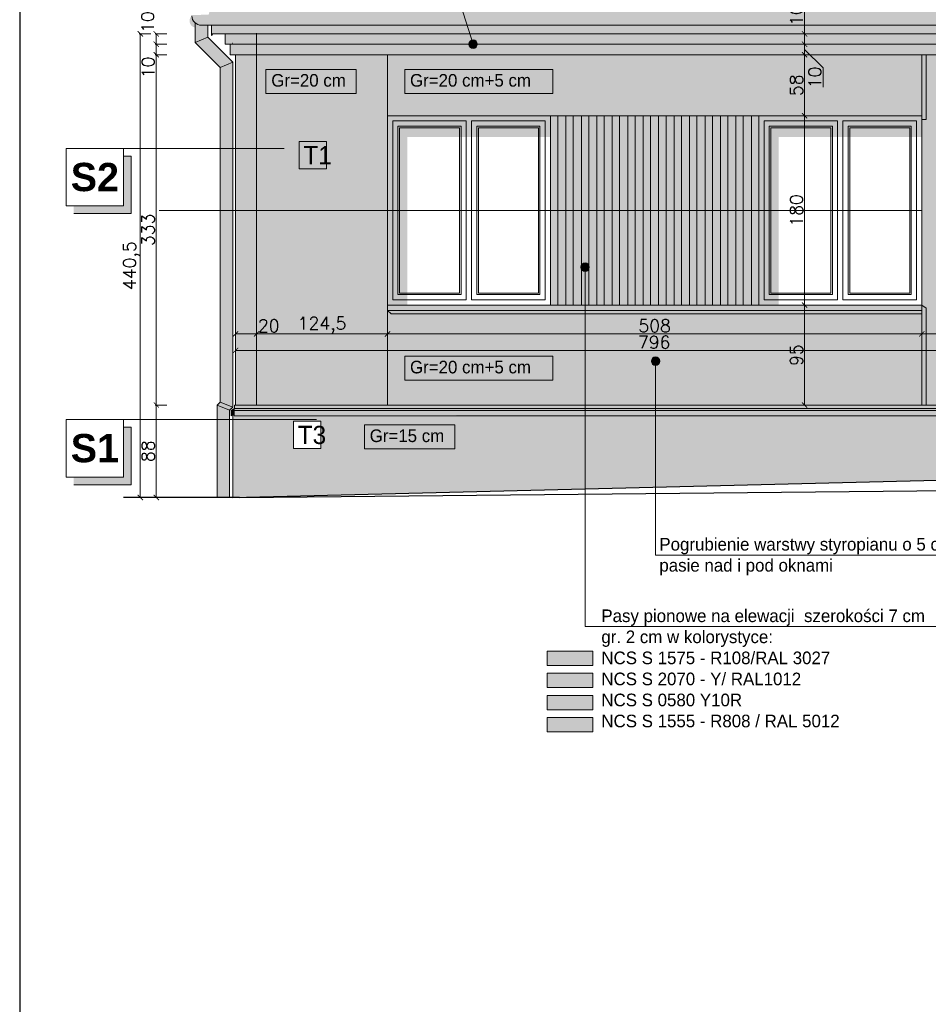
# Model space of a CAD drawing. Header units: millimetres. Extents: x -587 to 358276, y -26688 to 221215.
# Tile 20 of 256: x -587 to 276, y 8774 to 9710. Entities that reach past the tile are written whole.
import ezdxf
from ezdxf.lldxf.tags import DXFTag

# ---------------------------------------------------------------- set-up
doc = ezdxf.new("R2010")
doc.units = ezdxf.units.MM
doc.header["$MEASUREMENT"] = 0
doc.layers.add('a3', color=3, linetype='Continuous', lineweight=30, plot=False)
for name, color, linetype, lineweight in [('A_l.widokowa', 250, 'Continuous', 18), ('l. przekrojowa', 1, 'Continuous', 30), ('l.przerywana', 104, 'ICAD_ISO03W100', 5), ('l.widokowa', 140, 'Continuous', 15), ('l.wypełnien', 253, 'Continuous', 5), ('linia opisowa', 175, 'Continuous', 9), ('wymiarowanie', 176, 'Continuous', 9)]:
    doc.layers.add(name, color=color, linetype=linetype, lineweight=lineweight)
doc.styles.add('ROMANS', font='romans')
doc.styles.add('styl2', font='simplex.shx')
tags = doc.linetypes.add('ICAD_ISO03W100', pattern=[30, 12, -18]).pattern_tags.tags
tags[6:7] = [DXFTag(74, 4), DXFTag(75, 0), DXFTag(340, '0'), DXFTag(46, 1.0), DXFTag(50, 0.0), DXFTag(44, 0.0), DXFTag(45, 0.0)]
tags[4:5] = [DXFTag(74, 4), DXFTag(75, 0), DXFTag(340, '0'), DXFTag(46, 1.0), DXFTag(50, 0.0), DXFTag(44, 0.0), DXFTag(45, 0.0)]
doc.dimstyles.new('Skala 1-50', dxfattribs={"dimtxt": 12, "dimasz": 5, "dimexe": 1, "dimexo": 1, "dimgap": 1.5, "dimtad": 1, "dimdec": 1, "dimrnd": 0.5, "dimtxsty": 'styl2', "dimblk": 'ARCHTICK', "dimcen": 5, "dimadec": 0, "dimazin": 0, "dimtfac": 1, "dimtdec": 1, "dimtmove": 1, "dimatfit": 3, "dimldrblk": 'ARCHTICK', "dimfxl": 5, "dimfxlon": 1, "dimlwd": -1, "dimlwe": -1, "dimarcsym": 0})

# ---------------------------------------------------------------- blocks, each defined once
blk = doc.blocks.new('_ArchTick')
at = {"color": 0, "linetype": 'ByBlock', "const_width": 0.15}
blk.add_lwpolyline([(-0.5, -0.5), (0.5, 0.5)], dxfattribs=at)
blk = doc.blocks.new('*D4575')
at = {"layer": 'Defpoints', "color": 0}
for p in [(-382.21, 9424.52), (-362.21, 9424.52), (-362.21, 9410.77)]:
    blk.add_point(p, dxfattribs=at)
at = {"layer": 'wymiarowanie', "color": 0}
for p, q in [((-382.21, 9415.77), (-382.21, 9409.77)), ((-362.21, 9415.77), (-362.21, 9409.77)), ((-382.21, 9410.77), (-362.21, 9410.77))]:
    blk.add_line(p, q, dxfattribs=at)
at = {"layer": 'wymiarowanie', "color": 0, "xscale": 5, "yscale": 5, "zscale": 5, "rotation": 180}
blk.add_blockref('_ArchTick', (-382.21, 9410.77), dxfattribs=at)
at = {"layer": 'wymiarowanie', "color": 0, "xscale": 5, "yscale": 5, "zscale": 5}
blk.add_blockref('_ArchTick', (-362.21, 9410.77), dxfattribs=at)
at = {"layer": 'wymiarowanie', "color": 0, "insert": (-350.65, 9418.58), "char_height": 12, "attachment_point": 5, "style": 'styl2'}
blk.add_mtext('20', dxfattribs=at)
blk = doc.blocks.new('*D4576')
at = {"layer": 'Defpoints', "color": 0}
for p in [(-362.21, 9424.52), (-237.75, 9420.18), (-237.75, 9410.77)]:
    blk.add_point(p, dxfattribs=at)
at = {"layer": 'wymiarowanie', "color": 0}
for p, q in [((-362.21, 9415.77), (-362.21, 9409.77)), ((-237.75, 9415.77), (-237.75, 9409.77)), ((-362.21, 9410.77), (-237.75, 9410.77))]:
    blk.add_line(p, q, dxfattribs=at)
at = {"layer": 'wymiarowanie', "color": 0, "xscale": 5, "yscale": 5, "zscale": 5, "rotation": 180}
blk.add_blockref('_ArchTick', (-362.21, 9410.77), dxfattribs=at)
at = {"layer": 'wymiarowanie', "color": 0, "xscale": 5, "yscale": 5, "zscale": 5}
blk.add_blockref('_ArchTick', (-237.75, 9410.77), dxfattribs=at)
at = {"layer": 'wymiarowanie', "color": 0, "insert": (-299.98, 9419.13), "char_height": 12, "attachment_point": 5, "style": 'styl2'}
blk.add_mtext('124,5', dxfattribs=at)
blk = doc.blocks.new('*D4577')
at = {"layer": 'Defpoints', "color": 0}
for p in [(-237.75, 9420.18), (270.25, 9424.43), (270.25, 9410.77)]:
    blk.add_point(p, dxfattribs=at)
at = {"layer": 'wymiarowanie', "color": 0}
for p, q in [((-237.75, 9415.77), (-237.75, 9409.77)), ((270.25, 9415.77), (270.25, 9409.77)), ((-237.75, 9410.77), (270.25, 9410.77))]:
    blk.add_line(p, q, dxfattribs=at)
at = {"layer": 'wymiarowanie', "color": 0, "xscale": 5, "yscale": 5, "zscale": 5, "rotation": 180}
blk.add_blockref('_ArchTick', (-237.75, 9410.77), dxfattribs=at)
at = {"layer": 'wymiarowanie', "color": 0, "xscale": 5, "yscale": 5, "zscale": 5}
blk.add_blockref('_ArchTick', (270.25, 9410.77), dxfattribs=at)
at = {"layer": 'wymiarowanie', "color": 0, "insert": (16.25, 9418.58), "char_height": 12, "attachment_point": 5, "style": 'styl2'}
blk.add_mtext('508', dxfattribs=at)
blk = doc.blocks.new('*D4578')
at = {"layer": 'Defpoints', "color": 0}
for p in [(393.86, 9426.63), (270.25, 9424.43), (393.86, 9410.77)]:
    blk.add_point(p, dxfattribs=at)
at = {"layer": 'wymiarowanie', "color": 0}
for p, q in [((270.25, 9415.77), (270.25, 9409.77)), ((393.86, 9415.77), (393.86, 9409.77)), ((270.25, 9410.77), (393.86, 9410.77))]:
    blk.add_line(p, q, dxfattribs=at)
at = {"layer": 'wymiarowanie', "color": 0, "xscale": 5, "yscale": 5, "zscale": 5, "rotation": 180}
blk.add_blockref('_ArchTick', (270.25, 9410.77), dxfattribs=at)
at = {"layer": 'wymiarowanie', "color": 0, "xscale": 5, "yscale": 5, "zscale": 5}
blk.add_blockref('_ArchTick', (393.86, 9410.77), dxfattribs=at)
at = {"layer": 'wymiarowanie', "color": 0, "insert": (332.06, 9419.13), "char_height": 12, "attachment_point": 5, "style": 'styl2'}
blk.add_mtext('123,5', dxfattribs=at)
blk = doc.blocks.new('*D4590')
at = {"layer": 'Defpoints', "color": 0}
for p in [(170.61, 9676.21), (158.84, 9618.21), (170.61, 9618.21)]:
    blk.add_point(p, dxfattribs=at)
at = {"layer": 'wymiarowanie', "color": 0}
for p, q in [((168.84, 9676.21), (157.84, 9676.21)), ((158.84, 9676.21), (158.84, 9618.21)), ((168.84, 9618.21), (157.84, 9618.21))]:
    blk.add_line(p, q, dxfattribs=at)
at = {"layer": 'wymiarowanie', "color": 0, "xscale": 5, "yscale": 5, "zscale": 5}
for p, rotation in [((158.84, 9676.21), 90), ((158.84, 9618.21), 270)]:
    blk.add_blockref('_ArchTick', p, dxfattribs=dict(at, rotation=rotation))
at = {"layer": 'wymiarowanie', "color": 0, "insert": (151.04, 9647.21), "char_height": 12, "attachment_point": 5, "rotation": 90, "style": 'styl2'}
blk.add_mtext('58', dxfattribs=at)
blk = doc.blocks.new('*D4591')
at = {"layer": 'Defpoints', "color": 0}
for p in [(170.61, 9618.21), (158.84, 9438.21), (175.08, 9438.21)]:
    blk.add_point(p, dxfattribs=at)
at = {"layer": 'wymiarowanie', "color": 0}
for p, q in [((168.84, 9618.21), (157.84, 9618.21)), ((158.84, 9618.21), (158.84, 9438.21)), ((168.84, 9438.21), (157.84, 9438.21))]:
    blk.add_line(p, q, dxfattribs=at)
at = {"layer": 'wymiarowanie', "color": 0, "xscale": 5, "yscale": 5, "zscale": 5}
for p, rotation in [((158.84, 9618.21), 90), ((158.84, 9438.21), 270)]:
    blk.add_blockref('_ArchTick', p, dxfattribs=dict(at, rotation=rotation))
at = {"layer": 'wymiarowanie', "color": 0, "insert": (151.04, 9528.21), "char_height": 12, "attachment_point": 5, "rotation": 90, "style": 'styl2'}
blk.add_mtext('180', dxfattribs=at)
blk = doc.blocks.new('*D4592')
at = {"layer": 'Defpoints', "color": 0}
for p in [(175.08, 9438.21), (158.84, 9343.21), (169.19, 9343.21)]:
    blk.add_point(p, dxfattribs=at)
at = {"layer": 'wymiarowanie', "color": 0}
for p, q in [((168.84, 9438.21), (157.84, 9438.21)), ((158.84, 9438.21), (158.84, 9343.21)), ((168.19, 9343.21), (157.84, 9343.21))]:
    blk.add_line(p, q, dxfattribs=at)
at = {"layer": 'wymiarowanie', "color": 0, "xscale": 5, "yscale": 5, "zscale": 5}
for p, rotation in [((158.84, 9438.21), 90), ((158.84, 9343.21), 270)]:
    blk.add_blockref('_ArchTick', p, dxfattribs=dict(at, rotation=rotation))
at = {"layer": 'wymiarowanie', "color": 0, "insert": (151.04, 9390.71), "char_height": 12, "attachment_point": 5, "rotation": 90, "style": 'styl2'}
blk.add_mtext('95', dxfattribs=at)
blk = doc.blocks.new('*D4600')
at = {"layer": 'Defpoints', "color": 0}
for p in [(133.11, 9696.06), (133.11, 9686.21), (158.84, 9686.21)]:
    blk.add_point(p, dxfattribs=at)
at = {"layer": 'wymiarowanie', "color": 0}
for p, q in [((158.84, 9696.06), (158.84, 9723.28)), ((148.84, 9696.06), (159.84, 9696.06)), ((158.84, 9696.06), (158.84, 9686.21)), ((148.84, 9686.21), (159.84, 9686.21))]:
    blk.add_line(p, q, dxfattribs=at)
at = {"layer": 'wymiarowanie', "color": 0, "xscale": 5, "yscale": 5, "zscale": 5}
for p, rotation in [((158.84, 9696.06), 90), ((158.84, 9686.21), 270)]:
    blk.add_blockref('_ArchTick', p, dxfattribs=dict(at, rotation=rotation))
at = {"layer": 'wymiarowanie', "color": 0, "insert": (151.04, 9713.98), "char_height": 12, "attachment_point": 5, "rotation": 90, "style": 'styl2'}
blk.add_mtext('10', dxfattribs=at)
blk = doc.blocks.new('*D4601')
at = {"layer": 'Defpoints', "color": 0}
for p in [(133.11, 9686.21), (131.47, 9676.21), (158.84, 9676.21)]:
    blk.add_point(p, dxfattribs=at)
at = {"layer": 'wymiarowanie', "color": 0}
for p, q in [((148.84, 9686.21), (159.84, 9686.21)), ((158.84, 9686.21), (158.84, 9676.21)), ((176.34, 9663.88), (158.84, 9681.21)), ((148.84, 9676.21), (159.84, 9676.21)), ((176.34, 9645.27), (176.34, 9663.88))]:
    blk.add_line(p, q, dxfattribs=at)
at = {"layer": 'wymiarowanie', "color": 0, "xscale": 5, "yscale": 5, "zscale": 5}
for p, rotation in [((158.84, 9686.21), 90), ((158.84, 9676.21), 270)]:
    blk.add_blockref('_ArchTick', p, dxfattribs=dict(at, rotation=rotation))
at = {"layer": 'wymiarowanie', "color": 0, "insert": (168.54, 9654.58), "char_height": 12, "attachment_point": 5, "rotation": 90, "style": 'styl2'}
blk.add_mtext('10', dxfattribs=at)
blk = doc.blocks.new('*D4602')
at = {"layer": 'Defpoints', "color": 0}
for p in [(-414.07, 9343.21), (-457.58, 9255.34), (-416.68, 9255.34)]:
    blk.add_point(p, dxfattribs=at)
at = {"layer": 'wymiarowanie', "color": 0}
for p, q in [((-447.58, 9343.21), (-458.58, 9343.21)), ((-457.58, 9343.21), (-457.58, 9255.34)), ((-447.58, 9255.34), (-458.58, 9255.34))]:
    blk.add_line(p, q, dxfattribs=at)
at = {"layer": 'wymiarowanie', "color": 0, "xscale": 5, "yscale": 5, "zscale": 5}
for p, rotation in [((-457.58, 9343.21), 90), ((-457.58, 9255.34), 270)]:
    blk.add_blockref('_ArchTick', p, dxfattribs=dict(at, rotation=rotation))
at = {"layer": 'wymiarowanie', "color": 0, "insert": (-465.38, 9299.28), "char_height": 12, "attachment_point": 5, "rotation": 90, "style": 'styl2'}
blk.add_mtext('88', dxfattribs=at)
blk = doc.blocks.new('*D4603')
at = {"layer": 'Defpoints', "color": 0}
for p in [(-457.58, 9676.21), (-419.07, 9676.21), (-447.58, 9343.21)]:
    blk.add_point(p, dxfattribs=at)
at = {"layer": 'wymiarowanie', "color": 0}
for p, q in [((-447.58, 9676.21), (-458.58, 9676.21)), ((-457.58, 9343.21), (-457.58, 9676.21)), ((-448.58, 9343.21), (-458.58, 9343.21))]:
    blk.add_line(p, q, dxfattribs=at)
at = {"layer": 'wymiarowanie', "color": 0, "xscale": 5, "yscale": 5, "zscale": 5}
for p, rotation in [((-457.58, 9676.21), 90), ((-457.58, 9343.21), 270)]:
    blk.add_blockref('_ArchTick', p, dxfattribs=dict(at, rotation=rotation))
at = {"layer": 'wymiarowanie', "color": 0, "insert": (-465.38, 9509.71), "char_height": 12, "attachment_point": 5, "rotation": 90, "style": 'styl2'}
blk.add_mtext('333', dxfattribs=at)
blk = doc.blocks.new('*D4604')
at = {"layer": 'Defpoints', "color": 0}
for p in [(-457.58, 9686.21), (-424.07, 9686.21), (-419.07, 9676.21)]:
    blk.add_point(p, dxfattribs=at)
at = {"layer": 'wymiarowanie', "color": 0}
for p, q in [((-447.58, 9686.21), (-458.58, 9686.21)), ((-457.58, 9676.21), (-457.58, 9686.21)), ((-447.58, 9676.21), (-458.58, 9676.21))]:
    blk.add_line(p, q, dxfattribs=at)
at = {"layer": 'wymiarowanie', "color": 0, "xscale": 5, "yscale": 5, "zscale": 5}
for p, rotation in [((-457.58, 9686.21), 90), ((-457.58, 9676.21), 270)]:
    blk.add_blockref('_ArchTick', p, dxfattribs=dict(at, rotation=rotation))
at = {"layer": 'wymiarowanie', "color": 0, "insert": (-465.38, 9664.2), "char_height": 12, "attachment_point": 5, "rotation": 90, "style": 'styl2'}
blk.add_mtext('10', dxfattribs=at)
blk = doc.blocks.new('*D4605')
at = {"layer": 'Defpoints', "color": 0}
for p in [(-457.58, 9696.06), (-424.07, 9696.06), (-424.07, 9686.21)]:
    blk.add_point(p, dxfattribs=at)
at = {"layer": 'wymiarowanie', "color": 0}
for p, q in [((-447.58, 9696.06), (-458.58, 9696.06)), ((-457.58, 9686.21), (-457.58, 9696.06)), ((-447.58, 9686.21), (-458.58, 9686.21))]:
    blk.add_line(p, q, dxfattribs=at)
at = {"layer": 'wymiarowanie', "color": 0, "xscale": 5, "yscale": 5, "zscale": 5}
for p, rotation in [((-457.58, 9696.06), 90), ((-457.58, 9686.21), 270)]:
    blk.add_blockref('_ArchTick', p, dxfattribs=dict(at, rotation=rotation))
at = {"layer": 'wymiarowanie', "color": 0, "insert": (-465.77, 9707.28), "char_height": 12, "attachment_point": 5, "rotation": 90, "style": 'styl2'}
blk.add_mtext('10', dxfattribs=at)
blk = doc.blocks.new('*D4606')
at = {"layer": 'Defpoints', "color": 0}
for p in [(-447.58, 9696.06), (-472.77, 9255.34), (-447.58, 9255.34)]:
    blk.add_point(p, dxfattribs=at)
at = {"layer": 'wymiarowanie', "color": 0}
for p, q in [((-462.77, 9696.06), (-473.77, 9696.06)), ((-472.77, 9696.06), (-472.77, 9255.34)), ((-462.77, 9255.34), (-473.77, 9255.34))]:
    blk.add_line(p, q, dxfattribs=at)
at = {"layer": 'wymiarowanie', "color": 0, "xscale": 5, "yscale": 5, "zscale": 5}
for p, rotation in [((-472.77, 9696.06), 90), ((-472.77, 9255.34), 270)]:
    blk.add_blockref('_ArchTick', p, dxfattribs=dict(at, rotation=rotation))
at = {"layer": 'wymiarowanie', "color": 0, "insert": (-481.13, 9475.7), "char_height": 12, "attachment_point": 5, "rotation": 90, "style": 'styl2'}
blk.add_mtext('440,5', dxfattribs=at)
blk = doc.blocks.new('*D4607')
at = {"layer": 'Defpoints', "color": 0}
for p in [(413.86, 9427.56), (-382.21, 9420.65), (413.86, 9395.13)]:
    blk.add_point(p, dxfattribs=at)
at = {"layer": 'wymiarowanie', "color": 0}
for p, q in [((-382.21, 9405.13), (-382.21, 9394.13)), ((413.86, 9405.13), (413.86, 9394.13)), ((-382.21, 9395.13), (413.86, 9395.13))]:
    blk.add_line(p, q, dxfattribs=at)
at = {"layer": 'wymiarowanie', "color": 0, "xscale": 5, "yscale": 5, "zscale": 5, "rotation": 180}
blk.add_blockref('_ArchTick', (-382.21, 9395.13), dxfattribs=at)
at = {"layer": 'wymiarowanie', "color": 0, "xscale": 5, "yscale": 5, "zscale": 5}
blk.add_blockref('_ArchTick', (413.86, 9395.13), dxfattribs=at)
at = {"layer": 'wymiarowanie', "color": 0, "insert": (15.83, 9402.93), "char_height": 12, "attachment_point": 5, "style": 'styl2'}
blk.add_mtext('796', dxfattribs=at)

msp = doc.modelspace()

# ---------------------------------------------------------------- hatches: boundary and pattern name
at = {"layer": 'l.wypełnien'}
h = msp.add_hatch(color=252, dxfattribs=at)
h.paths.add_polyline_path([(190.96, 10059.45), (-267.79, 9784.44), (-404.58, 9719.6), (-405.55, 9719.6), (-406.47, 9719.18), (-407.78, 9714.26), (-422.81, 9713.98), (-423.69, 9713.24, 1.091168), (-414.69, 9704.24), (-405.21, 9704.24), (-405.21, 9696.06), (2675.93, 9696.06), (2676.59, 9704.24), (2685.42, 9704.24, 0.439902), (2694.17, 9713.79), (2693.67, 9713.99), (2679.02, 9713.98), (2677.19, 9719.18), (2675.3, 9719.6), (2538.51, 9784.44), (2079.77, 10059.45)])
h.paths.add_polyline_path([(993.62, 9874.89), (1253.76, 9874.89), (1253.76, 9781.72), (993.62, 9781.72)], flags=16)
h.paths.add_polyline_path([(330.68, 9874.89), (490.91, 9874.89), (490.91, 9781.72), (330.68, 9781.72)], flags=16)
h.paths.add_polyline_path([(1770.02, 9874.89), (1929.4, 9874.89), (1929.4, 9781.72), (1770.02, 9781.72)], flags=16)
h = msp.add_hatch(color=252, dxfattribs=at)
h.paths.add_polyline_path([(-396.93, 9346.07), (-384.93, 9341.1), (-384.93, 9587.07), (-396.93, 9587.07)])
h.paths.add_polyline_path([(-396.93, 9664.04), (-384.93, 9669.01), (-408.69, 9692.78), (-420.69, 9687.81)])
h.paths.add_polyline_path([(-384.93, 9587.07), (-384.93, 9669.01), (-396.93, 9664.04), (-396.93, 9587.07)])
h.paths.add_polyline_path([(-387.82, 9255.21), (-387.82, 9329.34), (-399.82, 9329.34), (-399.82, 9255.21)])
h.paths.add_polyline_path([(-420.69, 9687.81), (-408.69, 9692.78), (-408.69, 9704.24), (-414.69, 9704.24, -0.184483), (-420.69, 9706.53)])
h.paths.add_polyline_path([(-387.82, 9329.34), (-387.82, 9338.21), (-399.82, 9343.18), (-399.82, 9329.34)])
h.paths.add_polyline_path([(-387.82, 9338.21), (-384.93, 9341.1), (-396.93, 9346.07), (-399.82, 9343.18)])
h = msp.add_hatch(color=254, dxfattribs=at)
h.paths.add_polyline_path([(-362.21, 9676.21), (-237.75, 9676.21), (270.25, 9676.21), (274.28, 9676.21), (356.86, 9676.21), (356.86, 9686.21), (-362.21, 9686.21)])
h.paths.add_polyline_path([(-362.21, 9686.21), (356.86, 9686.21), (356.86, 9696.06), (-362.21, 9696.06)])
h.paths.add_polyline_path([(-392.21, 9686.21), (-387.21, 9686.21), (-362.21, 9686.21), (-362.21, 9696.06), (-392.21, 9696.06)])
h.paths.add_polyline_path([(-387.21, 9676.21), (-382.21, 9676.21), (-382.21, 9676.21), (-362.21, 9676.21), (-362.21, 9686.21), (-387.21, 9686.21)])
at = {"layer": 'l.wypełnien', "true_color": 0xfffff5}
h = msp.add_hatch(color=7, dxfattribs=at)
h.paths.add_polyline_path([(270.25, 9343.21), (270.25, 9429.78), (-234.14, 9429.78), (-237.75, 9433.21), (-237.75, 9343.21)])
h.paths.add_polyline_path([(-237.75, 9618.21), (-82.81, 9618.21), (115.31, 9618.21), (270.25, 9618.21), (270.25, 9676.21), (-237.75, 9676.21)])
h.paths.add_polyline_path([(274.28, 9614.72), (270.25, 9614.72), (270.25, 9438.21), (274.28, 9435.29), (274.28, 9343.21), (356.86, 9343.21), (356.86, 9676.21), (274.28, 9676.21)])
h.paths.add_polyline_path([(-362.21, 9343.21), (-237.75, 9343.21), (-237.75, 9528.21), (-362.21, 9528.21)])
h.paths.add_polyline_path([(-237.75, 9528.21), (-237.75, 9676.21), (-362.21, 9676.21), (-362.21, 9528.21)])
h.paths.add_polyline_path([(393.86, 9343.21), (393.86, 9676.21), (368.86, 9676.21), (368.86, 9343.21)])
h.paths.add_polyline_path([(413.86, 9343.21), (413.86, 9676.21), (393.86, 9676.21), (393.86, 9343.21)])
h.paths.add_polyline_path([(-382.21, 9343.21), (-362.21, 9343.21), (-362.21, 9528.21), (-382.21, 9528.21)])
h.paths.add_polyline_path([(-362.21, 9587.07), (-362.21, 9676.21), (-382.21, 9676.21), (-382.21, 9587.07)])
h.paths.add_polyline_path([(-382.21, 9528.21), (-362.21, 9528.21), (-362.21, 9587.07), (-382.21, 9587.07)])
at = {"layer": 'l.wypełnien', "true_color": 0x303030}
for points in [[(274.28, 9614.72), (270.25, 9614.72), (270.25, 9676.21), (274.28, 9676.21)], [(-237.75, 9438.21), (-218.72, 9438.21), (-218.72, 9597.9), (-82.81, 9597.9), (-82.81, 9618.21), (-237.75, 9618.21)], [(115.31, 9438.21), (134.34, 9438.21), (134.34, 9597.9), (270.25, 9597.9), (270.25, 9618.21), (115.31, 9618.21)], [(270.25, 9438.21), (274.28, 9435.29), (274.28, 9343.21), (270.25, 9343.21)], [(270.25, 9429.78), (-234.14, 9429.78), (-237.75, 9433.21), (270.25, 9433.21)]]:
    msp.add_hatch(color=250, dxfattribs=at).paths.add_polyline_path(points)
at = {"layer": 'l.wypełnien'}
for points in [[(-237.75, 9438.21), (270.25, 9438.21), (270.25, 9433.21), (-237.75, 9433.21)], [(-383.19, 9343.21), (-383.19, 9339.9), (356.86, 9339.9), (356.86, 9343.21), (274.28, 9343.21), (270.25, 9343.21), (-237.75, 9343.21), (-362.21, 9343.21), (-382.21, 9343.21)]]:
    msp.add_hatch(color=252, dxfattribs=at).paths.add_polyline_path(points)
h = msp.add_hatch(color=252, dxfattribs=at)
edge = h.paths.add_edge_path()
edge.add_line((-383.38, 9333.05), (356.86, 9333.05))
edge.add_line((356.86, 9333.05), (356.86, 9273.65))
edge.add_line((356.85, 9273.65), (-378.37, 9255.5))
edge.add_line((-378.37, 9255.5), (-384.82, 9255.34))
edge.add_line((-384.82, 9255.34), (-384.82, 9329.34))
edge.add_line((-384.82, 9329.34), (-384.82, 9333.05))
edge = h.paths.add_edge_path()
edge.add_line((-237.75, 9343.21), (270.25, 9343.21))
edge.add_line((270.25, 9339.9), (-237.75, 9339.9))
h.paths.add_polyline_path([(-386.4, 9338.05), (356.86, 9338.05), (356.86, 9333.05), (-386.4, 9333.8)])
h.paths.add_polyline_path([(-383.19, 9343.21), (-383.19, 9339.9), (356.86, 9339.9), (356.86, 9343.21), (274.28, 9343.21), (270.25, 9343.21), (-237.75, 9343.21), (-362.21, 9343.21), (-382.21, 9343.21)])
h.paths.add_polyline_path([(-386.4, 9338.05), (-383.19, 9339.9), (356.86, 9339.9), (356.86, 9338.05)])
h.paths.add_polyline_path([(-327.6, 9327.99), (-327.6, 9300.77), (-296.26, 9300.77), (-296.26, 9327.99)], flags=9)
h.paths.add_polyline_path([(-327.12, 9301.91), (-327.12, 9327.83), (-301.2, 9327.83), (-301.2, 9301.91)], flags=16)
h = msp.add_hatch(color=252, dxfattribs=at)
h.paths.add_polyline_path([(-386.4, 9338.05), (-383.19, 9338.05), (-383.19, 9333.05), (-384.82, 9333.05), (-386.4, 9333.05)])
h.paths.add_polyline_path([(-386.4, 9338.05), (-383.19, 9339.9), (-383.19, 9338.05)])
h = msp.add_hatch(dxfattribs=at)
h.set_pattern_fill('CONC', scale=17, style=0)
h.set_pattern_definition([(0, (168.498, -2289.993), (0, 17), [0, -17]), (0, (168.668, -2295.943), (0, 17), [0, -17]), (0, (169.178, -2286.763), (0, 17), [0, -17]), (338.1986, (160.3377, -2292.033), (51.0000046, -16.9999985), [1.83095, -89.716854]), (216.8699, (162.0377, -2292.713), (50.9999986, 34.0000021), [0.85, -84.15]), (130.6013, (161.3577, -2293.223), (85.00000716, -101.9999833), [1.567315, -155.164933]), (206.5651, (155.748, -2295.263), (-16.9999857, -17.0000223), [0.380137, -37.63302]), (326.3099, (155.4077, -2295.433), (33.9999925, -17.0000227), [0.612952, -60.681432]), (108.4349, (155.9177, -2295.773), (-16.9999729, 34.0000074), [0.53759, -53.221135]), (225, (166.628, -2296.963), (-4e-15, -17.000005), [0.721242, -23.32038]), (0, (166.118, -2297.473), (17, 17), [1.02, -15.98]), (135, (167.138, -2297.473), (-17.000005, 2e-15), [0.721242, -23.32038]), (251.5651, (164.5877, -2286.083), (16.9999729, 34.0000074), [0.53759, -53.221135]), (0, (164.418, -2286.593), (17, 17), [0.85, -16.15]), (143.1301, (165.2677, -2286.593), (-50.9999986, 34.0000021), [0.85, -84.15]), (213.6901, (155.5777, -2285.913), (33.9999925, 17.0000227), [0.612952, -60.681432]), (341.5651, (155.0677, -2286.253), (-34.0000074, 16.9999729), [1.075182, -52.683544]), (126.8699, (156.0877, -2286.593), (34.0000021, -50.9999986), [0.85, -84.15]), (0, (160.508, -2286.593), (0, 17), [0, -17]), (0, (155.918, -2291.013), (0, 17), [0, -17]), (0, (160.678, -2297.303), (0, 17), [0, -17]), (0, (165.268, -2292.033), (0, 17), [0, -17]), (0, (160.338, -2289.143), (0, 17), [0, -17]), (0, (156.598, -2288.633), (0, 17), [0, -17]), (0, (158.128, -2289.653), (0, 17), [0, -17]), (0, (157.448, -2293.733), (0, 17), [0, -17]), (0, (153.368, -2293.053), (0, 17), [0, -17]), (0, (153.538, -2289.143), (0, 17), [0, -17]), (0, (153.028, -2285.403), (0, 17), [0, -17]), (0, (158.298, -2284.723), (0, 17), [0, -17]), (0, (162.038, -2284.043), (0, 17), [0, -17]), (0, (167.988, -2284.723), (0, 17), [0, -17]), (0, (163.908, -2289.993), (0, 17), [0, -17]), (0, (162.208, -2286.933), (0, 17), [0, -17]), (0, (163.568, -2295.093), (0, 17), [0, -17]), (0, (158.468, -2295.943), (0, 17), [0, -17]), (0, (163.568, -2299.683), (0, 17), [0, -17]), (0, (157.958, -2298.663), (0, 17), [0, -17]), (0, (152.518, -2299.173), (0, 17), [0, -17]), (0, (154.558, -2300.023), (0, 17), [0, -17]), (0, (154.728, -2297.643), (0, 17), [0, -17]), (0, (166.118, -2300.363), (0, 17), [0, -17]), (0, (168.158, -2293.393), (0, 17), [0, -17]), (0, (167.308, -2288.293), (0, 17), [0, -17]), (0, (159.488, -2300.533), (0, 17), [0, -17])])
edge = h.paths.add_edge_path()
edge.add_line((-383.38, 9333.05), (356.86, 9333.05))
edge.add_line((356.86, 9333.05), (356.86, 9273.65))
edge.add_line((356.85, 9273.65), (-378.37, 9255.5))
edge.add_line((-378.37, 9255.5), (-384.82, 9255.34))
edge.add_line((-384.82, 9255.34), (-384.82, 9329.34))
edge.add_line((-384.82, 9329.34), (-384.82, 9333.05))
h.paths.add_polyline_path([(416.47, 9275.12), (416.47, 9333.05), (368.86, 9333.05), (368.86, 9273.95)])
h.paths.add_polyline_path([(-327.6, 9327.99), (-327.6, 9300.77), (-296.26, 9300.77), (-296.26, 9327.99)], flags=9)
h.paths.add_polyline_path([(-327.12, 9327.83), (-327.12, 9301.91), (-301.2, 9301.91), (-301.2, 9327.83)], flags=16)
at = {"layer": 'linia opisowa'}
for points in [[(-481.38, 9579.79), (-488.66, 9579.79), (-488.66, 9532.45), (-536, 9532.45), (-536, 9525.17), (-481.38, 9525.17)], [(-481.38, 9322.06), (-488.66, 9322.06), (-488.66, 9274.72), (-536, 9274.72), (-536, 9267.43), (-481.38, 9267.43)]]:
    msp.add_hatch(color=256, dxfattribs=at).paths.add_polyline_path(points)
at = {"layer": 'wymiarowanie', "ltscale": 0.3}
for points in [[(-160.46, 9686.21, -1), (-152.38, 9686.21, -1)], [(-53.95, 9474.25, -1), (-45.87, 9474.25, -1)], [(13.12, 9384.84, -1), (21.2, 9384.84, -1)]]:
    msp.add_hatch(color=256, dxfattribs=at).paths.add_polyline_path(points)
at = {"layer": 'wymiarowanie'}
msp.add_hatch(color=252, dxfattribs=at).paths.add_polyline_path([(-82.81, 9618.21), (115.31, 9618.21), (115.31, 9438.21), (-82.81, 9438.21)])
at = {"layer": 'wymiarowanie', "true_color": 0xf0300e}
h = msp.add_hatch(color=20, dxfattribs=at)
h.paths.add_polyline_path([(-82.81, 9618.21), (-75.81, 9618.21), (-75.81, 9438.21), (-82.81, 9438.21)])
h.paths.add_polyline_path([(78.89, 9618.21), (85.89, 9618.21), (85.89, 9438.21), (78.89, 9438.21)])
h.paths.add_polyline_path([(34.79, 9618.21), (41.79, 9618.21), (41.79, 9438.21), (34.79, 9438.21)])
at = {"layer": 'wymiarowanie', "true_color": 0x119cf2}
h = msp.add_hatch(color=150, dxfattribs=at)
h.paths.add_polyline_path([(-68.11, 9618.21), (-61.11, 9618.21), (-61.11, 9438.21), (-68.11, 9438.21)])
h.paths.add_polyline_path([(93.59, 9618.21), (100.59, 9618.21), (100.59, 9438.21), (93.59, 9438.21)])
h.paths.add_polyline_path([(20.09, 9618.21), (27.09, 9618.21), (27.09, 9438.21), (20.09, 9438.21)])
at = {"layer": 'wymiarowanie', "true_color": 0xfccd20}
h = msp.add_hatch(color=40, dxfattribs=at)
h.paths.add_polyline_path([(-53.41, 9618.21), (-46.41, 9618.21), (-46.41, 9438.21), (-53.41, 9438.21)])
h.paths.add_polyline_path([(64.19, 9618.21), (71.19, 9618.21), (71.19, 9438.21), (64.19, 9438.21)])
h.paths.add_polyline_path([(5.39, 9618.21), (12.39, 9618.21), (12.39, 9438.21), (5.39, 9438.21)])
at = {"layer": 'wymiarowanie', "true_color": 0xbde471}
for points in [[(-38.71, 9618.21), (-31.71, 9618.21), (-31.71, 9438.21), (-38.71, 9438.21)], [(-85.9, 9088.3), (-42.38, 9088.3), (-42.38, 9074.62), (-85.9, 9074.62)]]:
    msp.add_hatch(color=63, dxfattribs=at).paths.add_polyline_path(points)
at = {"layer": 'wymiarowanie', "true_color": 0x119cf2}
for points in [[(-24.01, 9618.21), (-17.01, 9618.21), (-17.01, 9438.21), (-24.01, 9438.21)], [(-85.9, 9046.16), (-42.38, 9046.16), (-42.38, 9032.48), (-85.9, 9032.48)]]:
    msp.add_hatch(color=150, dxfattribs=at).paths.add_polyline_path(points)
at = {"layer": 'wymiarowanie', "true_color": 0xf0300e}
for points in [[(-9.31, 9618.21), (-2.31, 9618.21), (-2.31, 9438.21), (-9.31, 9438.21)], [(-85.9, 9109.37), (-42.38, 9109.37), (-42.38, 9095.69), (-85.9, 9095.69)]]:
    msp.add_hatch(color=20, dxfattribs=at).paths.add_polyline_path(points)
at = {"layer": 'wymiarowanie', "true_color": 0xbde471}
h = msp.add_hatch(color=63, dxfattribs=at)
h.paths.add_polyline_path([(49.49, 9618.21), (56.49, 9618.21), (56.49, 9438.21), (49.49, 9438.21)])
h.paths.add_polyline_path([(108.29, 9618.21), (115.29, 9618.21), (115.29, 9438.21), (108.29, 9438.21)])
at = {"layer": 'wymiarowanie', "true_color": 0xfccd20}
msp.add_hatch(color=40, dxfattribs=at).paths.add_polyline_path([(-85.9, 9067.23), (-42.38, 9067.23), (-42.38, 9053.55), (-85.9, 9053.55)])

# ---------------------------------------------------------------- linework, layer by layer
at = {"layer": 'a3'}
msp.add_lwpolyline([(-587.44, 10243.5), (-587.44, 8758.5), (1512.56, 8758.5), (1512.56, 10243.5), (-587.44, 10243.5)], dxfattribs=at)
at = {"layer": 'A_l.widokowa', "color": 7}
msp.add_line((-237.75, 9676.21), (-237.75, 9343.21), dxfattribs=at)
at = {"layer": 'l. przekrojowa', "color": 252, "linetype": 'ICAD_ISO03W100', "ltscale": 0.5}
msp.add_line((-378.36, 9255.21), (2655.54, 9285.21), dxfattribs=at)
at = {"layer": 'l. przekrojowa', "color": 7}
for p, q in [((-384.82, 9255.34), (416.59, 9275.13)), ((-378.36, 9255.21), (-488.66, 9255.21))]:
    msp.add_line(p, q, dxfattribs=at)
at = {"layer": 'l.przerywana', "color": 7, "ltscale": 0.3}
for p, q in [((-362.21, 9696.71), (-362.21, 9343.21)), ((-362.21, 9343.21), (1598.61, 9343.21))]:
    msp.add_line(p, q, dxfattribs=at)
at = {"layer": 'l.widokowa', "color": 7}
for p, q in [((-420.69, 9706.53), (-420.69, 9687.81)), ((-405.69, 9704.24), (-414.69, 9704.24)), ((-408.69, 9704.24), (-408.69, 9692.78)), ((-408.69, 9692.78), (-420.69, 9687.81)), ((-420.69, 9687.81), (-396.93, 9664.04)), ((-408.69, 9692.78), (-384.93, 9669.01)), ((-405.21, 9694.52), (-404.11, 9695.35)), ((-392.21, 9686.21), (-387.21, 9686.21)), ((-384.93, 9669.01), (-396.93, 9664.04)), ((-384.93, 9669.01), (-384.93, 9341.1)), ((-384.19, 9676.21), (356.86, 9676.21)), ((-382.21, 9676.21), (-382.21, 9343.21)), ((-396.93, 9664.04), (-396.93, 9346.07)), ((-399.82, 9343.18), (-396.93, 9346.07)), ((-387.82, 9338.21), (-399.82, 9343.18)), ((-396.93, 9346.07), (-384.93, 9341.1)), ((-387.82, 9338.21), (-384.93, 9341.1)), ((-383.19, 9339.9), (-383.19, 9343.21)), ((-383.19, 9343.21), (-382.21, 9343.21)), ((-384.82, 9333.05), (-384.82, 9255.34))]:
    msp.add_line(p, q, dxfattribs=at)
at = {"layer": 'l.widokowa', "color": 7, "ltscale": 0.3}
for p, q in [((-382.21, 9343.21), (356.86, 9343.21)), ((-386.4, 9338.05), (356.86, 9338.05)), ((-383.38, 9333.05), (356.86, 9333.05)), ((-383.19, 9339.9), (356.86, 9339.9))]:
    msp.add_line(p, q, dxfattribs=at)
at = {"layer": 'l.widokowa', "color": 7}
for points in [[(-414.69, 9704.24), (1136.87, 9704.24)], [(-405.21, 9704.24), (-405.21, 9694.38)], [(-405.21, 9696.06), (356.86, 9696.06)], [(-392.21, 9696.06), (-392.21, 9686.21)], [(-385.21, 9687.3), (-385.38, 9687.3), (-385.38, 9687.3)], [(-387.21, 9686.21), (-387.21, 9676.21)], [(-387.21, 9676.21), (-382.21, 9676.21), (-382.21, 9676.21)], [(-399.82, 9255.21), (-399.82, 9343.18)], [(-387.82, 9255.21), (-387.82, 9338.21)], [(-383.19, 9339.9), (-386.4, 9338.05), (-386.4, 9333.05), (-385.65, 9333.8)]]:
    msp.add_lwpolyline(points, dxfattribs=at)
for points in [[(-237.75, 9618.21), (-82.81, 9618.21), (-82.81, 9438.21), (-237.75, 9438.21)], [(-82.81, 9618.21), (115.31, 9618.21), (115.31, 9438.21), (-82.81, 9438.21)], [(-82.81, 9618.21), (-75.81, 9618.21), (-75.81, 9438.21), (-82.81, 9438.21)], [(-68.11, 9618.21), (-61.11, 9618.21), (-61.11, 9438.21), (-68.11, 9438.21)], [(-53.41, 9618.21), (-46.41, 9618.21), (-46.41, 9438.21), (-53.41, 9438.21)], [(-38.71, 9618.21), (-31.71, 9618.21), (-31.71, 9438.21), (-38.71, 9438.21)], [(-24.01, 9618.21), (-17.01, 9618.21), (-17.01, 9438.21), (-24.01, 9438.21)], [(-9.31, 9618.21), (-2.31, 9618.21), (-2.31, 9438.21), (-9.31, 9438.21)], [(5.39, 9618.21), (12.39, 9618.21), (12.39, 9438.21), (5.39, 9438.21)], [(20.09, 9618.21), (27.09, 9618.21), (27.09, 9438.21), (20.09, 9438.21)], [(34.79, 9618.21), (41.79, 9618.21), (41.79, 9438.21), (34.79, 9438.21)], [(49.49, 9618.21), (56.49, 9618.21), (56.49, 9438.21), (49.49, 9438.21)], [(64.19, 9618.21), (71.19, 9618.21), (71.19, 9438.21), (64.19, 9438.21)], [(78.89, 9618.21), (85.89, 9618.21), (85.89, 9438.21), (78.89, 9438.21)], [(93.59, 9618.21), (100.59, 9618.21), (100.59, 9438.21), (93.59, 9438.21)], [(108.29, 9618.21), (115.29, 9618.21), (115.29, 9438.21), (108.29, 9438.21)], [(115.31, 9618.21), (270.25, 9618.21), (270.25, 9438.21), (115.31, 9438.21)], [(-237.75, 9438.21), (270.25, 9438.21), (270.25, 9433.21), (-237.75, 9433.21)]]:
    msp.add_lwpolyline(points, close=True, dxfattribs=at)
msp.add_arc((-414.69, 9713.24), 9, 180, 270, dxfattribs=at)
at = {"layer": 'l.wypełnien', "color": 7}
for p, q in [((-389.19, 9686.21), (356.86, 9686.21)), ((-162.78, 9613.21), (-162.78, 9443.21)), ((-157.78, 9613.21), (-157.78, 9443.21)), ((-157.78, 9613.21), (-157.78, 9443.21)), ((190.28, 9613.21), (190.28, 9443.21)), ((195.28, 9613.21), (195.28, 9443.21)), ((195.28, 9613.21), (195.28, 9443.21)), ((270.25, 9528.21), (-454.81, 9528.21))]:
    msp.add_line(p, q, dxfattribs=at)
at = {"layer": 'l.wypełnien', "color": 250, "true_color": 0x303030}
for points in [[(270.25, 9676.21), (274.28, 9676.21), (274.28, 9614.72), (270.25, 9614.72)], [(270.25, 9438.21), (274.28, 9435.29), (274.28, 9343.21), (270.25, 9343.21)]]:
    msp.add_lwpolyline(points, close=True, dxfattribs=at)
at = {"layer": 'l.wypełnien', "color": 7}
for points in [[(-162.78, 9443.21), (-232.75, 9443.21), (-232.75, 9613.21), (-162.78, 9613.21)], [(-157.78, 9613.21), (-87.81, 9613.21), (-87.81, 9443.21), (-157.78, 9443.21)], [(-157.78, 9443.21), (-87.81, 9443.21), (-87.81, 9613.21), (-157.78, 9613.21)], [(190.28, 9443.21), (120.31, 9443.21), (120.31, 9613.21), (190.28, 9613.21)], [(195.28, 9613.21), (265.25, 9613.21), (265.25, 9443.21), (195.28, 9443.21)], [(195.28, 9443.21), (265.25, 9443.21), (265.25, 9613.21), (195.28, 9613.21)]]:
    msp.add_lwpolyline(points, dxfattribs=at)
for points in [[(-232.75, 9613.21), (-162.78, 9613.21), (-162.78, 9443.21), (-232.75, 9443.21)], [(-87.81, 9613.21), (-157.78, 9613.21), (-157.78, 9443.21), (-87.81, 9443.21)], [(120.31, 9613.21), (190.28, 9613.21), (190.28, 9443.21), (120.31, 9443.21)], [(265.25, 9613.21), (195.28, 9613.21), (195.28, 9443.21), (265.25, 9443.21)], [(-227.75, 9608.21), (-167.78, 9608.21), (-167.78, 9448.21), (-227.75, 9448.21)], [(-226.25, 9606.71), (-169.28, 9606.71), (-169.28, 9449.71), (-226.25, 9449.71)], [(-92.81, 9608.21), (-152.78, 9608.21), (-152.78, 9448.21), (-92.81, 9448.21)], [(-94.31, 9606.71), (-151.28, 9606.71), (-151.28, 9449.71), (-94.31, 9449.71)], [(125.31, 9608.21), (185.28, 9608.21), (185.28, 9448.21), (125.31, 9448.21)], [(126.81, 9606.71), (183.78, 9606.71), (183.78, 9449.71), (126.81, 9449.71)], [(260.25, 9608.21), (200.28, 9608.21), (200.28, 9448.21), (260.25, 9448.21)], [(258.75, 9606.71), (201.78, 9606.71), (201.78, 9449.71), (258.75, 9449.71)]]:
    msp.add_lwpolyline(points, close=True, dxfattribs=at)
at = {"layer": 'l.wypełnien', "color": 250, "true_color": 0x303030}
msp.add_lwpolyline([(270.25, 9429.78), (-234.14, 9429.78), (-237.75, 9433.21), (270.25, 9433.21)], dxfattribs=at)
at = {"layer": 'linia opisowa'}
for points in [[(-543.28, 9532.45), (-488.66, 9532.45), (-488.66, 9587.07), (-543.28, 9587.07), (-543.28, 9532.45)], [(-335.82, 9587.07), (-511.42, 9587.07)], [(-536, 9525.17), (-481.38, 9525.17), (-481.38, 9579.79), (-488.66, 9579.79)], [(-543.28, 9274.72), (-488.66, 9274.72), (-488.66, 9329.34), (-543.28, 9329.34), (-543.28, 9274.72)], [(-536, 9267.43), (-481.38, 9267.43), (-481.38, 9322.06), (-488.66, 9322.06)], [(-305.12, 9329.34), (-488.66, 9329.34)]]:
    msp.add_lwpolyline(points, dxfattribs=at)
at = {"layer": 'wymiarowanie'}
for p, q in [((-217.14, 9877.71), (-156.42, 9686.21)), ((-237.75, 9343.21), (-237.75, 9676.21)), ((270.25, 9343.21), (270.25, 9676.21)), ((-49.91, 9132.54), (-49.91, 9474.25)), ((17.16, 9200.54), (17.16, 9384.84)), ((324, 9200.54), (17.16, 9200.54)), ((335.85, 9132.54), (-49.91, 9132.54))]:
    msp.add_line(p, q, dxfattribs=at)
for points in [[(-353.25, 9662.29), (-267.4, 9662.29), (-267.4, 9639.28), (-353.25, 9639.28)], [(-221.36, 9662.29), (-80.51, 9662.29), (-80.51, 9639.28), (-221.36, 9639.28)], [(-221.36, 9389.74), (-80.51, 9389.74), (-80.51, 9366.73), (-221.36, 9366.73)], [(-259.67, 9324.44), (-173.82, 9324.44), (-173.82, 9301.44), (-259.67, 9301.44)], [(-85.9, 9109.37), (-42.38, 9109.37), (-42.38, 9095.69), (-85.9, 9095.69)], [(-85.9, 9088.3), (-42.38, 9088.3), (-42.38, 9074.62), (-85.9, 9074.62)], [(-85.9, 9067.23), (-42.38, 9067.23), (-42.38, 9053.55), (-85.9, 9053.55)], [(-85.9, 9046.16), (-42.38, 9046.16), (-42.38, 9032.48), (-85.9, 9032.48)]]:
    msp.add_lwpolyline(points, close=True, dxfattribs=at)
for points in [[(-321.73, 9593.72), (-295.81, 9593.72), (-295.81, 9567.8), (-321.73, 9567.8), (-321.73, 9593.72)], [(-327.12, 9327.83), (-301.2, 9327.83), (-301.2, 9301.91), (-327.12, 9301.91), (-327.12, 9327.83)]]:
    msp.add_lwpolyline(points, dxfattribs=at)
at = {"layer": 'wymiarowanie', "ltscale": 0.3}
for centre in [(-156.42, 9686.21), (-49.91, 9474.25), (17.16, 9384.84)]:
    msp.add_circle(centre, 4.04, dxfattribs=at)

# ---------------------------------------------------------------- texts
at = {"layer": 'linia opisowa', "char_height": 26.8852, "width": 1534.0261, "attachment_point": 5, "rotation": 359.89307}
for s, insert in [('{\\fArial|b1|i0|c238|p34;S2}', (-515.97, 9559.76)), ('{\\fArial|b1|i0|c238|p34;S1}', (-515.97, 9302.03))]:
    msp.add_mtext(s, dxfattribs=dict(at, insert=insert))
at = {"layer": 'wymiarowanie', "attachment_point": 1}
for s, insert, char_height, width in [('\\pxql;{\\fCentury Gothic|b0|i0|c238|p34;Gr=20 cm\\P\\pqr;\\H1.000001x; }', (-348.23, 9657.85), 12, 621.5287), ('\\pxql;{\\fCentury Gothic|b0|i0|c238|p34;Gr=20 cm+5 cm \\P\\pqr;\\H1.000001x; }', (-216.34, 9657.85), 12, 621.5287), ('{\\fCentury Gothic|b0|i0|c238|p34;T1}', (-317.67, 9589.35), 17.28, 25.92), ('\\pxql;{\\fCentury Gothic|b0|i0|c238|p34;Gr=20 cm+5 cm \\P\\pqr;\\H1.000001x; }', (-216.34, 9385.3), 12, 621.5287), ('{\\fCentury Gothic|b0|i0|c238|p34;T3}', (-323.06, 9323.45), 17.28, 25.92), ('\\pxql;{\\fCentury Gothic|b0|i0|c238|p34;Gr=15 cm\\P\\pqr;\\H1.000001x; }', (-254.65, 9320.01), 12, 621.5287)]:
    msp.add_mtext(s, dxfattribs=dict(at, insert=insert, char_height=char_height, width=width))
at = {"layer": 'wymiarowanie', "color": 6, "linetype": 'Continuous', "char_height": 12, "width": 327.6277, "attachment_point": 3, "style": 'ROMANS'}
for s, insert in [('\\pxql;{\\fCentury Gothic|b0|i0|c238|p0;\\C256;Pogrubienie warstwy styropianu o 5 cm w pasie nad i pod oknami }', (348.38, 9216.89)), ('\\pxql;{\\fCentury Gothic|b0|i0|c238|p0;\\C256;Pasy pionowe na elewacji  szerokości 7 cm gr. 2 cm w kolorystyce:\\PNCS S 1575 - R108/RAL 3027 \\PNCS S 2070 - Y/ RAL1012\\PNCS S 0580 Y10R\\PNCS S 1555 - R808 / RAL 5012}', (293.24, 9148.89))]:
    msp.add_mtext(s, dxfattribs=dict(at, insert=insert))

# ---------------------------------------------------------------- dimensions: what is measured, and where the dimension line sits
at = {"layer": 'wymiarowanie'}
for base, p1, p2, override, picture, middle in [((-457.5819, 9696.0608), (-424.0707, 9686.2137), (-424.0707, 9696.0608), {"dimtmove": 1, "dimfxl": 10}, '*D4605', (-457.9641, 9707.2806)), ((158.843, 9686.2137), (133.1056, 9696.0608), (133.1056, 9686.2137), {"dimtmove": 0, "dimfxl": 10}, '*D4600', (158.843, 9713.9755)), ((-457.58, 9686.21), (-419.07, 9676.21), (-424.07, 9686.21), {"dimtmove": 1, "dimfxl": 10}, '*D4604', (-457.58, 9664.2)), ((158.84, 9676.21), (133.11, 9686.21), (131.47, 9676.21), {"dimtmove": 1, "dimfxl": 10}, '*D4601', (176.34, 9662.38))]:
    dim = msp.add_linear_dim(base=base, p1=p1, p2=p2, angle=90, dimstyle='Skala 1-50', override=override, dxfattribs=at)
    dim.commit()
    dim.dimension.update_dxf_attribs({"geometry": picture, "text_midpoint": middle, "dimtype": 160})
for base, p1, p2, override, picture, middle in [((-472.77, 9255.34), (-447.58, 9696.06), (-447.58, 9255.34), {"dimtmove": 0, "dimfxl": 10}, '*D4606', (-481.13, 9475.7)), ((-457.58, 9676.21), (-447.58, 9343.21), (-419.07, 9676.21), {"dimtmove": 1, "dimfxl": 10}, '*D4603', (-465.38, 9509.71)), ((158.84, 9618.21), (170.61, 9676.21), (170.61, 9618.21), {"dimtmove": 0, "dimfxl": 10}, '*D4590', (151.04, 9647.21)), ((158.84, 9438.21), (170.61, 9618.21), (175.08, 9438.21), {"dimtmove": 1, "dimfxl": 10}, '*D4591', (151.04, 9528.21)), ((158.84, 9343.21), (175.08, 9438.21), (169.19, 9343.21), {"dimtmove": 1, "dimfxl": 10}, '*D4592', (151.04, 9390.71)), ((-457.58, 9255.34), (-414.07, 9343.21), (-416.68, 9255.34), {"dimtmove": 0, "dimfxl": 10}, '*D4602', (-465.38, 9299.28))]:
    dim = msp.add_linear_dim(base=base, p1=p1, p2=p2, angle=90, dimstyle='Skala 1-50', override=override, dxfattribs=at)
    dim.commit()
    dim.dimension.update_dxf_attribs({"geometry": picture, "text_midpoint": middle})
dim = msp.add_linear_dim(base=(413.86, 9395.13), p1=(-382.21, 9420.65), p2=(413.86, 9427.56), dimstyle='Skala 1-50', override={"dimtmove": 0, "dimfxl": 10}, dxfattribs=at)
dim.commit()
dim.dimension.update_dxf_attribs({"geometry": '*D4607', "text_midpoint": (15.83, 9402.93)})
dim = msp.add_linear_dim(base=(-362.21, 9410.77), p1=(-382.21, 9424.52), p2=(-362.21, 9424.52), dimstyle='Skala 1-50', dxfattribs=at)
dim.commit()
dim.dimension.update_dxf_attribs({"geometry": '*D4575', "text_midpoint": (-350.65, 9410.77), "dimtype": 160})
for base, p1, p2, picture, middle in [((-237.75, 9410.77), (-362.21, 9424.52), (-237.75, 9420.18), '*D4576', (-299.98, 9419.13)), ((270.25, 9410.77), (-237.75, 9420.18), (270.25, 9424.43), '*D4577', (16.25, 9418.58)), ((393.86, 9410.77), (270.25, 9424.43), (393.86, 9426.63), '*D4578', (332.06, 9419.13))]:
    dim = msp.add_linear_dim(base=base, p1=p1, p2=p2, dimstyle='Skala 1-50', dxfattribs=at)
    dim.commit()
    dim.dimension.update_dxf_attribs({"geometry": picture, "text_midpoint": middle})

doc.saveas('drawing.dxf')
